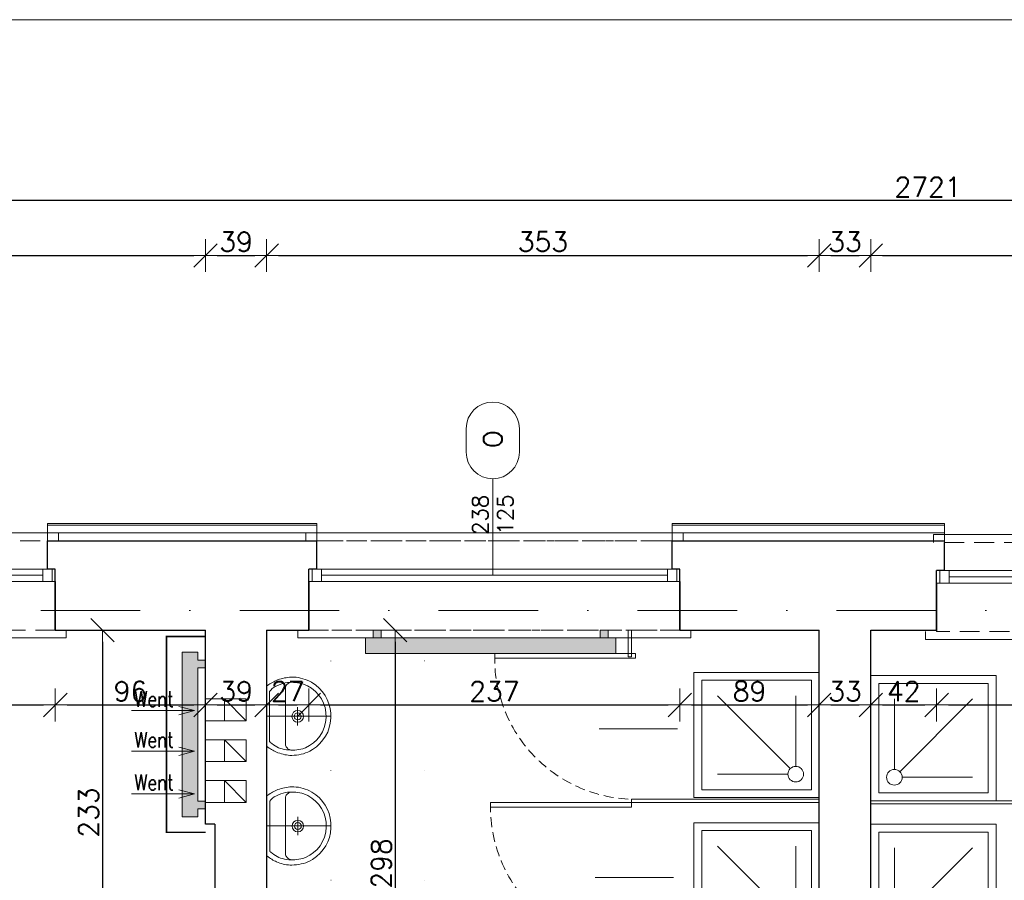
# Model space of a CAD drawing. Header units: millimetres. Extents: x 28291 to 177760, y -399809 to -170937.
# Tile 239 of 256: x 58829 to 59458, y -197673 to -197123. Entities that reach past the tile are written whole.
import ezdxf
from ezdxf.enums import TextEntityAlignment as Align

# ---------------------------------------------------------------- set-up
doc = ezdxf.new("R2010")
doc.units = ezdxf.units.MM
for name, pattern in [('2_3', [1, 0.5, -0.5]), ('CARKOVANA', [7.5, 5, -2.5]), ('DASHDOT', [25.4, 12.7, -6.35, 0, -6.35]), ('DOT', [6.35, 0, -6.35]), ('HIDDEN', [9.525, 6.35, -3.175])]:
    doc.linetypes.add(name, pattern=pattern)
doc.layers.get('0').update_dxf_attribs({"lineweight": 0})
for name, color, linetype, lineweight, true_color in [('!! 0_ Istn-okna - wymienione', 9, 'Continuous', 13, 0x808080), ('!! 0_Opis_okna - zrealizowane', 7, 'Continuous', 15, 0xb3b3b3), ('!! 1_drzwi-linia - zrealizowane', 7, 'Continuous', 5, 0x7a7a7a), ('!! 1_Wyburzenia', 252, 'CARKOVANA', 13, 0x696969), ('!! 2 ZABUDOWA GK-MDF', 7, 'Continuous', 13, 0x7a7a7a)]:
    doc.layers.add(name, color=color, linetype=linetype, lineweight=lineweight, true_color=true_color)
for name, color, linetype, lineweight in [('!! 0_ Istn-sciany', 3, 'Continuous', 30), ('!! 0_ Istn-widok', 1, 'Continuous', 15), ('!! 0_Istn-cienka', 4, 'Continuous', 9), ('!! 0_Istn-went', 5, 'Continuous', 13), ('!! 1_ tynk zewn  - nowy', 21, 'Continuous', 20), ('!! 2_ remont Ocieplenie', 4, 'ZIGZAG', 5), ('!! 2_LEGENDA', 250, 'Continuous', 13), ('!! wymiary osi', 250, 'Continuous', 9), ('0-osie-liniA', 14, 'DASHDOT', 5)]:
    doc.layers.add(name, color=color, linetype=linetype, lineweight=lineweight)
doc.layers.add('!! 0_Istn-grzejniki', color=7, linetype='Continuous', lineweight=0, plot=False)
doc.layers.add('!! 0_ramki', color=66, linetype='Continuous', lineweight=9, plot=False)
doc.styles.add('ARCHETYP', font='romans.shx', dxfattribs={"height": 15})
doc.styles.add('TXT', font='simplex.shx')
doc.linetypes.add('ZIGZAG', pattern='A,0.00254,-5.08,[131,ltypeshp.shx,S=5.08,R=0,X=-5.08,Y=0],-10.16,[131,ltypeshp.shx,S=5.08,R=180,X=5.08,Y=0],-5.08', length=20.32254)
doc.dimstyles.new('DIM50', dxfattribs={"dimscale": 5, "dimtxt": 2.5, "dimasz": 1.5, "dimexe": 0, "dimexo": 0, "dimgap": 0.5, "dimtad": 1, "dimdec": 4, "dimrnd": 0.5, "dimdsep": 46, "dimtxsty": 'TXT', "dimblk1": 'TICK1', "dimblk2": 'TICK1', "dimsah": 1, "dimcen": 0, "dimse1": 1, "dimse2": 1, "dimclrd": 1, "dimclre": 7, "dimclrt": 9, "dimadec": 0, "dimazin": 0, "dimtfac": 1, "dimtdec": 4, "dimtmove": 2, "dimatfit": 3, "dimldrblk": 'TICK1', "dimfxl": 1, "dimtolj": 1, "dimarcsym": 0})

# ---------------------------------------------------------------- blocks, each defined once
blk = doc.blocks.new('okno 2')
at = {"layer": '!! 0_ Istn-okna - wymienione'}
for points in [[(48598.98, -198670.56), (48361.98, -198670.56)], [(48590.98, -198674.56), (48369.98, -198674.56)], [(48598.98, -198678.56), (48361.98, -198678.56)]]:
    blk.add_lwpolyline(points, dxfattribs=at)
for points in [[(48369.98, -198670.56), (48363.98, -198670.56), (48363.98, -198678.56), (48369.98, -198678.56)], [(48596.98, -198670.56), (48590.98, -198670.56), (48590.98, -198678.56), (48596.98, -198678.56)]]:
    blk.add_lwpolyline(points, close=True, dxfattribs=at)
at = {"layer": '!! 0_ Istn-sciany'}
for points in [[(48366.98, -198670.56), (48366.98, -198652.56)], [(48593.98, -198670.56), (48593.98, -198652.56)], [(48366.98, -198670.56), (48361.98, -198670.56)], [(48361.98, -198678.56), (48361.98, -198670.56)], [(48598.98, -198670.56), (48593.98, -198670.56)], [(48598.98, -198678.56), (48598.98, -198670.56)], [(48361.98, -198678.56), (48361.98, -198709.56)], [(48598.98, -198678.56), (48598.98, -198709.56)]]:
    blk.add_lwpolyline(points, dxfattribs=at)
at = {"layer": '!! 0_ Istn-widok'}
for points in [[(48359.98, -198647.56), (48600.98, -198647.56)], [(48359.98, -198652.56), (48359.98, -198647.56)], [(48600.98, -198652.56), (48600.98, -198647.56)], [(48354.98, -198709.56), (48354.98, -198714.56)], [(48605.98, -198709.56), (48605.98, -198714.56)], [(48605.98, -198714.56), (48354.98, -198714.56)]]:
    blk.add_lwpolyline(points, dxfattribs=at)
at = {"layer": '!! 0_Istn-cienka', "linetype": 'HIDDEN', "ltscale": 2}
for points in [[(48366.98, -198652.56), (48593.98, -198652.56)], [(48598.98, -198709.56), (48361.98, -198709.56)]]:
    blk.add_lwpolyline(points, dxfattribs=at)
blk = doc.blocks.new('BLOK OSI')
at = {"layer": '0-osie-liniA', "ltscale": 5}
blk.add_lwpolyline([(48624.30568, -197562.0883), (53810.60983, -197562.0883)], dxfattribs=at)
blk = doc.blocks.new('drzwi giszet')
blk.add_lwpolyline([(68617.39, -194499.27), (68617.39, -194409.27), (68620.39, -194409.27), (68620.39, -194499.27)], close=True)
blk.add_lwpolyline([(68572.43, -194476.09), (68572.43, -194526.09)])
at = {"linetype": 'HIDDEN'}
blk.add_arc((68617.39, -194499.27), 90, 88.08979, 179.99999, dxfattribs=at)
blk = doc.blocks.new('prysznic')
for points in [[(39554.32, -197588.58), (39634.32, -197588.58), (39634.32, -197668.58), (39554.32, -197668.58)], [(39559.32, -197593.58), (39629.32, -197593.58), (39629.32, -197663.58), (39559.32, -197663.58)]]:
    blk.add_lwpolyline(points, close=True)
for points in [[(39569.32, -197603.58), (39614.32, -197603.58)], [(39615.78, -197607.12), (39569.32, -197653.58)], [(39619.32, -197608.58), (39619.32, -197653.58)]]:
    blk.add_lwpolyline(points)
blk.add_circle((39619.32, -197603.58), 5)
blk = doc.blocks.new('A$C527aaae0')
at = {"lineweight": 5}
for points in [[(0, 0), (0, -0.4111)], [(0.1863, -0.1214), (0.1863, -0.1211)], [(0.1863, -0.1211), (0.1863, -0.1214)], [(-0.0573, -0.1985), (0.0582, -0.1985)]]:
    blk.add_lwpolyline(points, dxfattribs=at)
for points in [[(0.1915, -0.001), (0.1975, -0.0093), (0.203, -0.0173), (0.2082, -0.025), (0.213, -0.0326), (0.2175, -0.0402), (0.2216, -0.0479), (0.2255, -0.0558), (0.2292, -0.0639), (0.2328, -0.0735), (0.2366, -0.0845), (0.2399, -0.0953), (0.2429, -0.1061), (0.2453, -0.1169), (0.2473, -0.1278), (0.2487, -0.1389), (0.2495, -0.1502), (0.2498, -0.1618), (0.2492, -0.1766), (0.2478, -0.1918), (0.2457, -0.2067), (0.2428, -0.2214), (0.239, -0.2358), (0.2344, -0.25), (0.2289, -0.2639), (0.2225, -0.2775), (0.2132, -0.2936), (0.1947, -0.319), (0.174, -0.3415), (0.1513, -0.361), (0.1268, -0.3776), (0.1005, -0.391), (0.0726, -0.4011), (0.0432, -0.4079), (0.0125, -0.4112), (-0.0191, -0.4105), (-0.0495, -0.4063), (-0.0786, -0.3988), (-0.1062, -0.3881), (-0.1321, -0.3743), (-0.1563, -0.3574), (-0.1786, -0.3374), (-0.1988, -0.3143), (-0.2168, -0.2883), (-0.2237, -0.2746), (-0.2299, -0.2608), (-0.2353, -0.2468), (-0.24, -0.2327), (-0.2438, -0.2183), (-0.2467, -0.2037), (-0.2487, -0.1888), (-0.2498, -0.1735), (-0.2497, -0.1595), (-0.249, -0.1479), (-0.2479, -0.1367), (-0.2463, -0.1256), (-0.2444, -0.1148), (-0.242, -0.104), (-0.2392, -0.0932), (-0.2359, -0.0823), (-0.2322, -0.0712), (-0.2282, -0.0623), (-0.2242, -0.0541), (-0.22, -0.0461), (-0.2157, -0.0381), (-0.2113, -0.0303), (-0.2067, -0.0225), (-0.2019, -0.0148), (-0.1969, -0.0071), (-0.1921, -0.001)], [(0.1608, -0.0198), (0.1622, -0.0209), (0.1634, -0.022), (0.1645, -0.023), (0.1654, -0.024), (0.1663, -0.025), (0.1672, -0.0261), (0.1682, -0.0273), (0.1692, -0.0287), (0.1739, -0.0344), (0.1821, -0.0451), (0.1893, -0.0557), (0.1954, -0.0665), (0.2007, -0.0776), (0.2051, -0.0891), (0.2087, -0.1012), (0.2116, -0.114), (0.2138, -0.1277), (0.2152, -0.1416), (0.216, -0.1551), (0.2162, -0.1682), (0.2158, -0.181), (0.2146, -0.1937), (0.2128, -0.2063), (0.2103, -0.2189), (0.2069, -0.2316), (0.2007, -0.2493), (0.1874, -0.2756), (0.1704, -0.3001), (0.1499, -0.3221), (0.1263, -0.3413), (0.1, -0.3573), (0.0711, -0.3696), (0.0402, -0.3777), (0.0074, -0.3812), (-0.0248, -0.3802), (-0.0555, -0.3745), (-0.0846, -0.3645), (-0.1119, -0.3506), (-0.1369, -0.3331), (-0.1592, -0.3122), (-0.1785, -0.2885), (-0.1945, -0.2622), (-0.2053, -0.2373), (-0.2088, -0.2247), (-0.2117, -0.2119), (-0.2139, -0.1991), (-0.2155, -0.1862), (-0.2165, -0.1732), (-0.2167, -0.1601), (-0.2161, -0.147), (-0.2148, -0.1337), (-0.2129, -0.12), (-0.2097, -0.1056), (-0.2052, -0.0909), (-0.1995, -0.0763), (-0.1928, -0.0622), (-0.1851, -0.049), (-0.1767, -0.0372), (-0.1676, -0.0271), (-0.159, -0.0198)]]:
    blk.add_lwpolyline(points, close=True)
blk.add_lwpolyline([(0.2151, -0.1518), (0.2126, -0.1464), (0.21, -0.1415), (0.2071, -0.1372), (0.2038, -0.1333), (0.2, -0.1297), (0.1955, -0.1264), (0.1903, -0.1232), (0.1842, -0.1211), (-0.1851, -0.1211), (-0.1909, -0.1228), (-0.1959, -0.1256), (-0.2003, -0.1289), (-0.2043, -0.1326), (-0.2078, -0.1367), (-0.2109, -0.1413), (-0.2137, -0.1463), (-0.2163, -0.1518), (-0.2163, -0.1521)])
at = {"linetype": 'DOT'}
blk.add_lwpolyline([(-0.3533, -0.4109), (0.3467, -0.4109), (0.3467, -1.0109), (-0.3533, -1.0109)], close=True, dxfattribs=at)
for radius in [0.0371, 0.0219]:
    blk.add_circle((0.0005, -0.1995), radius)
blk = doc.blocks.new('1_ok-opis')
blk.add_line((0, 111.61), (0, 50))
for points in [[(-17, 128.61), (-17, 143.61)], [(17, 128.61), (17, 143.61)]]:
    blk.add_lwpolyline(points)
for centre, start, end in [((0, 143.61), 0, 180), ((0, 128.61), 180, 0)]:
    blk.add_arc(centre, 17, start, end)
at = {"style": 'ARCHETYP'}
for tag, height, rotation, p in [('NR', 12, 90, (0, 136.9)), ('NR', 12, 270, (0, 136.9)), ('SZEROKOŚĆ', 10, 90, (-8, 78.29)), ('WYSOKOŚĆ', 10, 270, (-8, 78.29)), ('SZEROKOŚĆ', 10, 270, (8, 78.29)), ('WYSOKOŚĆ', 10, 90, (8, 78.29))]:
    blk.add_attdef(tag, text='', height=height, rotation=rotation, dxfattribs=at).set_placement(p, align=Align.MIDDLE)
blk = doc.blocks.new('TICK1')
at = {"color": 2}
blk.add_line((-1, -1), (1, 1), dxfattribs=at)
at = {"color": 0}
for p, q in [((0, -1.4), (0, 1.4)), ((0, 0), (-1, 0))]:
    blk.add_line(p, q, dxfattribs=at)
blk = doc.blocks.new('*D2847')
at = {"layer": '!! wymiary osi', "color": 1, "lineweight": -2, "transparency": 16777216}
blk.add_line((60762.07, -197238.92), (58056.07, -197238.92), dxfattribs=at)
at = {"layer": 'DEFPOINTS', "color": 0, "transparency": 16777216}
for p in [(58048.57, -197238.92), (58048.57, -197445.13), (60769.57, -197445.13)]:
    blk.add_point(p, dxfattribs=at)
at = {"layer": '!! wymiary osi', "color": 1, "lineweight": -2, "transparency": 16777216, "xscale": 7.5, "yscale": 7.5, "zscale": 7.5, "rotation": 180}
blk.add_blockref('TICK1', (58048.57, -197238.92), dxfattribs=at)
at = {"layer": '!! wymiary osi', "color": 1, "lineweight": -2, "transparency": 16777216, "xscale": 7.5, "yscale": 7.5, "zscale": 7.5}
blk.add_blockref('TICK1', (60769.57, -197238.92), dxfattribs=at)
at = {"layer": '!! wymiary osi', "color": 9, "transparency": 16777216, "insert": (59409.07, -197230.17), "char_height": 12.5, "attachment_point": 5, "style": 'TXT'}
blk.add_mtext('\\A1;2721', dxfattribs=at)
blk = doc.blocks.new('*D2850')
at = {"layer": '!! wymiary osi', "color": 1, "lineweight": -2, "transparency": 16777216}
blk.add_line((58590.07, -197273.91), (58940.07, -197273.91), dxfattribs=at)
at = {"layer": 'DEFPOINTS', "color": 0, "transparency": 16777216}
for p in [(58947.57, -197273.91), (58582.57, -197513.13), (58947.57, -197513.13)]:
    blk.add_point(p, dxfattribs=at)
at = {"layer": '!! wymiary osi', "color": 1, "lineweight": -2, "transparency": 16777216, "xscale": 7.5, "yscale": 7.5, "zscale": 7.5, "rotation": 180}
blk.add_blockref('TICK1', (58582.57, -197273.91), dxfattribs=at)
at = {"layer": '!! wymiary osi', "color": 1, "lineweight": -2, "transparency": 16777216, "xscale": 7.5, "yscale": 7.5, "zscale": 7.5}
blk.add_blockref('TICK1', (58947.57, -197273.91), dxfattribs=at)
at = {"layer": '!! wymiary osi', "color": 9, "transparency": 16777216, "insert": (58765.07, -197265.16), "char_height": 12.5, "attachment_point": 5, "style": 'TXT'}
blk.add_mtext('\\A1;365', dxfattribs=at)
blk = doc.blocks.new('*D2851')
at = {"layer": '!! wymiary osi', "color": 1, "lineweight": -2, "transparency": 16777216}
blk.add_line((58955.07, -197273.91), (58979.07, -197273.91), dxfattribs=at)
at = {"layer": 'DEFPOINTS', "color": 0, "transparency": 16777216}
for p in [(58986.57, -197273.91), (58947.57, -197513.13), (58986.57, -197513.13)]:
    blk.add_point(p, dxfattribs=at)
at = {"layer": '!! wymiary osi', "color": 1, "lineweight": -2, "transparency": 16777216, "xscale": 7.5, "yscale": 7.5, "zscale": 7.5, "rotation": 180}
blk.add_blockref('TICK1', (58947.57, -197273.91), dxfattribs=at)
at = {"layer": '!! wymiary osi', "color": 1, "lineweight": -2, "transparency": 16777216, "xscale": 7.5, "yscale": 7.5, "zscale": 7.5}
blk.add_blockref('TICK1', (58986.57, -197273.91), dxfattribs=at)
at = {"layer": '!! wymiary osi', "color": 9, "transparency": 16777216, "insert": (58967.07, -197265.16), "char_height": 12.5, "attachment_point": 5, "style": 'TXT'}
blk.add_mtext('\\A1;39', dxfattribs=at)
blk = doc.blocks.new('*D2852')
at = {"layer": '!! wymiary osi', "color": 1, "lineweight": -2, "transparency": 16777216}
blk.add_line((58994.07, -197273.91), (59332.07, -197273.91), dxfattribs=at)
at = {"layer": 'DEFPOINTS', "color": 0, "transparency": 16777216}
for p in [(59339.57, -197273.91), (58986.57, -197513.13), (59339.57, -197513.13)]:
    blk.add_point(p, dxfattribs=at)
at = {"layer": '!! wymiary osi', "color": 1, "lineweight": -2, "transparency": 16777216, "xscale": 7.5, "yscale": 7.5, "zscale": 7.5, "rotation": 180}
blk.add_blockref('TICK1', (58986.57, -197273.91), dxfattribs=at)
at = {"layer": '!! wymiary osi', "color": 1, "lineweight": -2, "transparency": 16777216, "xscale": 7.5, "yscale": 7.5, "zscale": 7.5}
blk.add_blockref('TICK1', (59339.57, -197273.91), dxfattribs=at)
at = {"layer": '!! wymiary osi', "color": 9, "transparency": 16777216, "insert": (59163.07, -197265.16), "char_height": 12.5, "attachment_point": 5, "style": 'TXT'}
blk.add_mtext('\\A1;353', dxfattribs=at)
blk = doc.blocks.new('*D2853')
at = {"layer": '!! wymiary osi', "color": 1, "lineweight": -2, "transparency": 16777216}
blk.add_line((59347.07, -197273.91), (59365.07, -197273.91), dxfattribs=at)
at = {"layer": 'DEFPOINTS', "color": 0, "transparency": 16777216}
for p in [(59372.57, -197273.91), (59339.57, -197513.13), (59372.57, -197513.13)]:
    blk.add_point(p, dxfattribs=at)
at = {"layer": '!! wymiary osi', "color": 1, "lineweight": -2, "transparency": 16777216, "xscale": 7.5, "yscale": 7.5, "zscale": 7.5, "rotation": 180}
blk.add_blockref('TICK1', (59339.57, -197273.91), dxfattribs=at)
at = {"layer": '!! wymiary osi', "color": 1, "lineweight": -2, "transparency": 16777216, "xscale": 7.5, "yscale": 7.5, "zscale": 7.5}
blk.add_blockref('TICK1', (59372.57, -197273.91), dxfattribs=at)
at = {"layer": '!! wymiary osi', "color": 9, "transparency": 16777216, "insert": (59356.07, -197265.16), "char_height": 12.5, "attachment_point": 5, "style": 'TXT'}
blk.add_mtext('\\A1;33', dxfattribs=at)
blk = doc.blocks.new('*D2854')
at = {"layer": '!! wymiary osi', "color": 1, "lineweight": -2, "transparency": 16777216}
blk.add_line((59380.07, -197273.91), (59707.07, -197273.91), dxfattribs=at)
at = {"layer": 'DEFPOINTS', "color": 0, "transparency": 16777216}
for p in [(59714.57, -197273.91), (59372.57, -197513.13), (59714.57, -197513.13)]:
    blk.add_point(p, dxfattribs=at)
at = {"layer": '!! wymiary osi', "color": 1, "lineweight": -2, "transparency": 16777216, "xscale": 7.5, "yscale": 7.5, "zscale": 7.5, "rotation": 180}
blk.add_blockref('TICK1', (59372.57, -197273.91), dxfattribs=at)
at = {"layer": '!! wymiary osi', "color": 1, "lineweight": -2, "transparency": 16777216, "xscale": 7.5, "yscale": 7.5, "zscale": 7.5}
blk.add_blockref('TICK1', (59714.57, -197273.91), dxfattribs=at)
at = {"layer": '!! wymiary osi', "color": 9, "transparency": 16777216, "insert": (59543.57, -197265.16), "char_height": 12.5, "attachment_point": 5, "style": 'TXT'}
blk.add_mtext('\\A1;342', dxfattribs=at)
blk = doc.blocks.new('*D2930')
at = {"layer": '!! wymiary osi', "color": 1, "lineweight": -2, "transparency": 16777216}
blk.add_line((58622.07, -197560.93), (58844.07, -197560.93), dxfattribs=at)
at = {"layer": 'DEFPOINTS', "color": 0, "transparency": 16777216}
for p in [(58614.57, -197524.3), (58851.57, -197524.3), (58851.57, -197560.93)]:
    blk.add_point(p, dxfattribs=at)
at = {"layer": '!! wymiary osi', "color": 1, "lineweight": -2, "transparency": 16777216, "xscale": 7.5, "yscale": 7.5, "zscale": 7.5, "rotation": 180}
blk.add_blockref('TICK1', (58614.57, -197560.93), dxfattribs=at)
at = {"layer": '!! wymiary osi', "color": 1, "lineweight": -2, "transparency": 16777216, "xscale": 7.5, "yscale": 7.5, "zscale": 7.5}
blk.add_blockref('TICK1', (58851.57, -197560.93), dxfattribs=at)
at = {"layer": '!! wymiary osi', "color": 9, "transparency": 16777216, "insert": (58733.07, -197552.18), "char_height": 12.5, "attachment_point": 5, "style": 'TXT'}
blk.add_mtext('\\A1;237', dxfattribs=at)
blk = doc.blocks.new('*D2931')
at = {"layer": '!! wymiary osi', "color": 1, "lineweight": -2, "transparency": 16777216}
blk.add_line((58859.07, -197560.93), (58940.07, -197560.93), dxfattribs=at)
at = {"layer": 'DEFPOINTS', "color": 0, "transparency": 16777216}
for p in [(58851.57, -197524.3), (58947.57, -197524.3), (58947.57, -197560.93)]:
    blk.add_point(p, dxfattribs=at)
at = {"layer": '!! wymiary osi', "color": 1, "lineweight": -2, "transparency": 16777216, "xscale": 7.5, "yscale": 7.5, "zscale": 7.5, "rotation": 180}
blk.add_blockref('TICK1', (58851.57, -197560.93), dxfattribs=at)
at = {"layer": '!! wymiary osi', "color": 1, "lineweight": -2, "transparency": 16777216, "xscale": 7.5, "yscale": 7.5, "zscale": 7.5}
blk.add_blockref('TICK1', (58947.57, -197560.93), dxfattribs=at)
at = {"layer": '!! wymiary osi', "color": 9, "transparency": 16777216, "insert": (58899.57, -197552.18), "char_height": 12.5, "attachment_point": 5, "style": 'TXT'}
blk.add_mtext('\\A1;96', dxfattribs=at)
blk = doc.blocks.new('*D2932')
at = {"layer": '!! wymiary osi', "color": 1, "lineweight": -2, "transparency": 16777216}
blk.add_line((58955.07, -197560.93), (58979.07, -197560.93), dxfattribs=at)
at = {"layer": 'DEFPOINTS', "color": 0, "transparency": 16777216}
for p in [(58947.57, -197524.3), (58986.57, -197524.3), (58986.57, -197560.93)]:
    blk.add_point(p, dxfattribs=at)
at = {"layer": '!! wymiary osi', "color": 1, "lineweight": -2, "transparency": 16777216, "xscale": 7.5, "yscale": 7.5, "zscale": 7.5, "rotation": 180}
blk.add_blockref('TICK1', (58947.57, -197560.93), dxfattribs=at)
at = {"layer": '!! wymiary osi', "color": 1, "lineweight": -2, "transparency": 16777216, "xscale": 7.5, "yscale": 7.5, "zscale": 7.5}
blk.add_blockref('TICK1', (58986.57, -197560.93), dxfattribs=at)
at = {"layer": '!! wymiary osi', "color": 9, "transparency": 16777216, "insert": (58967.07, -197552.18), "char_height": 12.5, "attachment_point": 5, "style": 'TXT'}
blk.add_mtext('\\A1;39', dxfattribs=at)
blk = doc.blocks.new('*D2933')
at = {"layer": '!! wymiary osi', "color": 1, "lineweight": -2, "transparency": 16777216}
blk.add_line((58994.07, -197560.93), (59006.07, -197560.93), dxfattribs=at)
at = {"layer": 'DEFPOINTS', "color": 0, "transparency": 16777216}
for p in [(58986.57, -197524.3), (59013.57, -197524.3), (59013.57, -197560.93)]:
    blk.add_point(p, dxfattribs=at)
at = {"layer": '!! wymiary osi', "color": 1, "lineweight": -2, "transparency": 16777216, "xscale": 7.5, "yscale": 7.5, "zscale": 7.5, "rotation": 180}
blk.add_blockref('TICK1', (58986.57, -197560.93), dxfattribs=at)
at = {"layer": '!! wymiary osi', "color": 1, "lineweight": -2, "transparency": 16777216, "xscale": 7.5, "yscale": 7.5, "zscale": 7.5}
blk.add_blockref('TICK1', (59013.57, -197560.93), dxfattribs=at)
at = {"layer": '!! wymiary osi', "color": 9, "transparency": 16777216, "insert": (59000.07, -197552.18), "char_height": 12.5, "attachment_point": 5, "style": 'TXT'}
blk.add_mtext('\\A1;27', dxfattribs=at)
blk = doc.blocks.new('*D2934')
at = {"layer": '!! wymiary osi', "color": 1, "lineweight": -2, "transparency": 16777216}
blk.add_line((59021.07, -197560.93), (59243.07, -197560.93), dxfattribs=at)
at = {"layer": 'DEFPOINTS', "color": 0, "transparency": 16777216}
for p in [(59013.57, -197524.3), (59250.57, -197524.3), (59250.57, -197560.93)]:
    blk.add_point(p, dxfattribs=at)
at = {"layer": '!! wymiary osi', "color": 1, "lineweight": -2, "transparency": 16777216, "xscale": 7.5, "yscale": 7.5, "zscale": 7.5, "rotation": 180}
blk.add_blockref('TICK1', (59013.57, -197560.93), dxfattribs=at)
at = {"layer": '!! wymiary osi', "color": 1, "lineweight": -2, "transparency": 16777216, "xscale": 7.5, "yscale": 7.5, "zscale": 7.5}
blk.add_blockref('TICK1', (59250.57, -197560.93), dxfattribs=at)
at = {"layer": '!! wymiary osi', "color": 9, "transparency": 16777216, "insert": (59132.07, -197552.18), "char_height": 12.5, "attachment_point": 5, "style": 'TXT'}
blk.add_mtext('\\A1;237', dxfattribs=at)
blk = doc.blocks.new('*D2935')
at = {"layer": '!! wymiary osi', "color": 1, "lineweight": -2, "transparency": 16777216}
blk.add_line((59258.07, -197560.93), (59332.07, -197560.93), dxfattribs=at)
at = {"layer": 'DEFPOINTS', "color": 0, "transparency": 16777216}
for p in [(59250.57, -197524.3), (59339.57, -197524.3), (59339.57, -197560.93)]:
    blk.add_point(p, dxfattribs=at)
at = {"layer": '!! wymiary osi', "color": 1, "lineweight": -2, "transparency": 16777216, "xscale": 7.5, "yscale": 7.5, "zscale": 7.5, "rotation": 180}
blk.add_blockref('TICK1', (59250.57, -197560.93), dxfattribs=at)
at = {"layer": '!! wymiary osi', "color": 1, "lineweight": -2, "transparency": 16777216, "xscale": 7.5, "yscale": 7.5, "zscale": 7.5}
blk.add_blockref('TICK1', (59339.57, -197560.93), dxfattribs=at)
at = {"layer": '!! wymiary osi', "color": 9, "transparency": 16777216, "insert": (59295.07, -197552.18), "char_height": 12.5, "attachment_point": 5, "style": 'TXT'}
blk.add_mtext('\\A1;89', dxfattribs=at)
blk = doc.blocks.new('*D2936')
at = {"layer": '!! wymiary osi', "color": 1, "lineweight": -2, "transparency": 16777216}
blk.add_line((59347.07, -197560.93), (59365.07, -197560.93), dxfattribs=at)
at = {"layer": 'DEFPOINTS', "color": 0, "transparency": 16777216}
for p in [(59339.57, -197524.3), (59372.57, -197524.3), (59372.57, -197560.93)]:
    blk.add_point(p, dxfattribs=at)
at = {"layer": '!! wymiary osi', "color": 1, "lineweight": -2, "transparency": 16777216, "xscale": 7.5, "yscale": 7.5, "zscale": 7.5, "rotation": 180}
blk.add_blockref('TICK1', (59339.57, -197560.93), dxfattribs=at)
at = {"layer": '!! wymiary osi', "color": 1, "lineweight": -2, "transparency": 16777216, "xscale": 7.5, "yscale": 7.5, "zscale": 7.5}
blk.add_blockref('TICK1', (59372.57, -197560.93), dxfattribs=at)
at = {"layer": '!! wymiary osi', "color": 9, "transparency": 16777216, "insert": (59356.07, -197552.18), "char_height": 12.5, "attachment_point": 5, "style": 'TXT'}
blk.add_mtext('\\A1;33', dxfattribs=at)
blk = doc.blocks.new('*D2937')
at = {"layer": '!! wymiary osi', "color": 1, "lineweight": -2, "transparency": 16777216}
blk.add_line((59380.07, -197560.93), (59407.07, -197560.93), dxfattribs=at)
at = {"layer": 'DEFPOINTS', "color": 0, "transparency": 16777216}
for p in [(59372.57, -197524.3), (59414.57, -197524.3), (59414.57, -197560.93)]:
    blk.add_point(p, dxfattribs=at)
at = {"layer": '!! wymiary osi', "color": 1, "lineweight": -2, "transparency": 16777216, "xscale": 7.5, "yscale": 7.5, "zscale": 7.5, "rotation": 180}
blk.add_blockref('TICK1', (59372.57, -197560.93), dxfattribs=at)
at = {"layer": '!! wymiary osi', "color": 1, "lineweight": -2, "transparency": 16777216, "xscale": 7.5, "yscale": 7.5, "zscale": 7.5}
blk.add_blockref('TICK1', (59414.57, -197560.93), dxfattribs=at)
at = {"layer": '!! wymiary osi', "color": 9, "transparency": 16777216, "insert": (59393.57, -197552.18), "char_height": 12.5, "attachment_point": 5, "style": 'TXT'}
blk.add_mtext('\\A1;42', dxfattribs=at)
blk = doc.blocks.new('*D2938')
at = {"layer": '!! wymiary osi', "color": 1, "lineweight": -2, "transparency": 16777216}
blk.add_line((59422.07, -197560.93), (59644.32, -197560.93), dxfattribs=at)
at = {"layer": 'DEFPOINTS', "color": 0, "transparency": 16777216}
for p in [(59414.57, -197524.3), (59651.82, -197524.3), (59651.82, -197560.93)]:
    blk.add_point(p, dxfattribs=at)
at = {"layer": '!! wymiary osi', "color": 1, "lineweight": -2, "transparency": 16777216, "xscale": 7.5, "yscale": 7.5, "zscale": 7.5, "rotation": 180}
blk.add_blockref('TICK1', (59414.57, -197560.93), dxfattribs=at)
at = {"layer": '!! wymiary osi', "color": 1, "lineweight": -2, "transparency": 16777216, "xscale": 7.5, "yscale": 7.5, "zscale": 7.5}
blk.add_blockref('TICK1', (59651.82, -197560.93), dxfattribs=at)
at = {"layer": '!! wymiary osi', "color": 9, "transparency": 16777216, "insert": (59533.19, -197552.18), "char_height": 12.5, "attachment_point": 5, "style": 'TXT'}
blk.add_mtext('\\A1;237', dxfattribs=at)
blk = doc.blocks.new('*D2978')
at = {"layer": '!! wymiary osi', "color": 1, "lineweight": -2, "transparency": 16777216}
blk.add_line((59068.66, -197520.63), (59068.66, -197803.63), dxfattribs=at)
at = {"layer": 'DEFPOINTS', "color": 0, "transparency": 16777216}
for p in [(59339.57, -197513.13), (59068.66, -197811.13), (59339.57, -197811.13)]:
    blk.add_point(p, dxfattribs=at)
at = {"layer": '!! wymiary osi', "color": 1, "lineweight": -2, "transparency": 16777216, "xscale": 7.5, "yscale": 7.5, "zscale": 7.5}
for p, rotation in [((59068.66, -197513.13), 90), ((59068.66, -197811.13), 270)]:
    blk.add_blockref('TICK1', p, dxfattribs=dict(at, rotation=rotation))
at = {"layer": '!! wymiary osi', "color": 9, "transparency": 16777216, "insert": (59059.91, -197662.13), "char_height": 12.5, "attachment_point": 5, "rotation": 90, "style": 'TXT'}
blk.add_mtext('\\A1;298', dxfattribs=at)
blk = doc.blocks.new('*D2980')
at = {"layer": '!! wymiary osi', "color": 1, "lineweight": -2, "transparency": 16777216}
blk.add_line((59605.67, -197520.63), (59605.67, -197769.63), dxfattribs=at)
at = {"layer": 'DEFPOINTS', "color": 0, "transparency": 16777216}
for p in [(59347.47, -197513.13), (59347.47, -197777.13), (59605.67, -197777.13)]:
    blk.add_point(p, dxfattribs=at)
at = {"layer": '!! wymiary osi', "color": 1, "lineweight": -2, "transparency": 16777216, "xscale": 7.5, "yscale": 7.5, "zscale": 7.5}
for p, rotation in [((59605.67, -197513.13), 90), ((59605.67, -197777.13), 270)]:
    blk.add_blockref('TICK1', p, dxfattribs=dict(at, rotation=rotation))
at = {"layer": '!! wymiary osi', "color": 9, "transparency": 16777216, "insert": (59596.92, -197645.13), "char_height": 12.5, "attachment_point": 5, "rotation": 90, "style": 'TXT'}
blk.add_mtext('\\A1;264', dxfattribs=at)
blk = doc.blocks.new('*D2986')
at = {"layer": '!! wymiary osi', "color": 1, "lineweight": -2, "transparency": 16777216}
blk.add_line((58881.69, -197520.63), (58881.69, -197738.63), dxfattribs=at)
at = {"layer": 'DEFPOINTS', "color": 0, "transparency": 16777216}
for p in [(58947.57, -197513.13), (58881.69, -197746.13), (58953.57, -197746.13)]:
    blk.add_point(p, dxfattribs=at)
at = {"layer": '!! wymiary osi', "color": 1, "lineweight": -2, "transparency": 16777216, "xscale": 7.5, "yscale": 7.5, "zscale": 7.5}
for p, rotation in [((58881.69, -197513.13), 90), ((58881.69, -197746.13), 270)]:
    blk.add_blockref('TICK1', p, dxfattribs=dict(at, rotation=rotation))
at = {"layer": '!! wymiary osi', "color": 9, "transparency": 16777216, "insert": (58872.94, -197629.63), "char_height": 12.5, "attachment_point": 5, "rotation": 90, "style": 'TXT'}
blk.add_mtext('\\A1;233', dxfattribs=at)

msp = doc.modelspace()

# ---------------------------------------------------------------- hatches: boundary and pattern name
at = {"layer": '!! 0_Istn-grzejniki'}
h = msp.add_hatch(color=0, dxfattribs=at)
h.dxf.hatch_style = 1
h.paths.add_polyline_path([(59204.66354, -197513.12813), (59204.66354, -197518.12813), (59209.66354, -197518.12813), (59209.66354, -197528.12813), (59049.66354, -197528.12813), (59049.66354, -197518.12813), (59054.66354, -197518.12813), (59054.66354, -197513.12813), (59059.66354, -197513.12813), (59059.66354, -197518.12813), (59199.66354, -197518.12813), (59199.66354, -197513.12813)])
h = msp.add_hatch(color=0, dxfattribs=at)
h.dxf.hatch_style = 1
h.paths.add_polyline_path([(58947.56735, -197532.28928), (58942.56735, -197532.28928), (58942.56735, -197527.28928), (58932.56735, -197527.28928), (58932.56735, -197632.28928), (58942.56735, -197632.28928), (58942.56735, -197627.28928), (58947.56735, -197627.28928), (58947.56735, -197622.28928), (58942.56735, -197622.28928), (58942.56735, -197537.28928), (58947.56735, -197537.28928)])

# ---------------------------------------------------------------- linework, layer by layer
at = {"layer": '!! 0_ Istn-sciany'}
for points in [[(58846.56735, -197456.12813), (59018.56735, -197456.12813)], [(58846.56735, -197456.12813), (59018.56735, -197456.12813)], [(58846.56735, -197456.12813), (59018.56735, -197456.12813)], [(59245.56735, -197456.12813), (59419.56735, -197456.12813)], [(59245.56735, -197456.12813), (59419.56735, -197456.12813)], [(58851.56735, -197513.12813), (58851.56735, -197475.12813)], [(58851.56735, -197513.12813), (58851.56735, -197475.12813)], [(59013.56735, -197513.12813), (59013.56735, -197475.12813)], [(59013.56735, -197513.12813), (59013.56735, -197475.12813)], [(59250.56735, -197513.12813), (59250.56735, -197475.12813)], [(59250.56735, -197513.12813), (59250.56735, -197475.12813)], [(59414.56735, -197513.12813), (59414.56735, -197475.12813)], [(59414.56735, -197513.12813), (59414.56735, -197475.12813)], [(58851.56735, -197513.12813), (58947.56735, -197513.12813)], [(58851.56735, -197513.12813), (58947.56735, -197513.12813)], [(58851.56735, -197513.12813), (58947.56735, -197513.12813)], [(58953.56735, -197637.12813), (58947.56735, -197637.12813), (58947.56735, -197513.12813)], [(58986.56735, -197513.12813), (58986.56735, -197746.12813)], [(58986.56735, -197513.12813), (59013.56735, -197513.12813)], [(58986.56735, -197513.12813), (59013.56735, -197513.12813)], [(58986.56735, -197513.12813), (59013.56735, -197513.12813)], [(59250.56735, -197513.12813), (59339.56735, -197513.12813)], [(59339.56735, -198056.12813), (59339.56735, -197513.12813)], [(59372.56735, -197513.12813), (59414.56735, -197513.12813)], [(59372.56735, -197777.12813), (59372.56735, -197513.12813)], [(58953.56735, -197637.12813), (58953.56735, -197746.12813)]]:
    msp.add_lwpolyline(points, dxfattribs=at)
at = {"layer": '!! 0_Istn-grzejniki', "linetype": '2_3', "ltscale": 10, "const_width": 1}
msp.add_lwpolyline([(58947.56735, -197517.28928), (58922.56735, -197517.28928), (58922.56735, -197642.28928), (58947.56735, -197642.28928)], dxfattribs=at)
at = {"layer": '!! 0_Istn-grzejniki'}
for points in [[(59204.66354, -197513.12813), (59204.66354, -197518.12813), (59209.66354, -197518.12813), (59209.66354, -197528.12813), (59049.66354, -197528.12813), (59049.66354, -197518.12813), (59054.66354, -197518.12813), (59054.66354, -197513.12813), (59059.66354, -197513.12813), (59059.66354, -197518.12813), (59199.66354, -197518.12813), (59199.66354, -197513.12813)], [(58947.56735, -197532.28928), (58942.56735, -197532.28928), (58942.56735, -197527.28928), (58932.56735, -197527.28928), (58932.56735, -197632.28928), (58942.56735, -197632.28928), (58942.56735, -197627.28928), (58947.56735, -197627.28928), (58947.56735, -197622.28928), (58942.56735, -197622.28928), (58942.56735, -197537.28928), (58947.56735, -197537.28928)]]:
    msp.add_lwpolyline(points, close=True, dxfattribs=at)
at = {"layer": '!! 0_Istn-went'}
for points in [[(58940.39078, -197564.53508), (58930.39078, -197561.85559)], [(58940.39078, -197564.53508), (58930.39078, -197561.85559)], [(58959.56735, -197557.12813), (58947.56735, -197557.12813)], [(58973.56735, -197557.12813), (58959.56735, -197557.12813)], [(58973.56735, -197557.12813), (58959.56735, -197557.12813)], [(58959.56735, -197571.12813), (58959.56735, -197557.12813)], [(58959.56735, -197557.12813), (58973.56735, -197571.12813)], [(58973.56735, -197571.12813), (58973.56735, -197557.12813)], [(58900.34425, -197564.53508), (58940.39078, -197564.53508)], [(58900.34425, -197564.53508), (58940.39078, -197564.53508)], [(58940.39078, -197564.53508), (58930.39078, -197567.21457)], [(58940.39078, -197564.53508), (58930.39078, -197567.21457)], [(58959.56735, -197571.12813), (58947.56735, -197571.12813)], [(58973.56735, -197571.12813), (58959.56735, -197571.12813)], [(58973.56735, -197571.12813), (58959.56735, -197571.12813)], [(58959.56735, -197583.12813), (58947.56735, -197583.12813)], [(58973.56735, -197583.12813), (58959.56735, -197583.12813)], [(58973.56735, -197583.12813), (58959.56735, -197583.12813)], [(58959.56735, -197597.12813), (58959.56735, -197583.12813)], [(58959.56735, -197583.12813), (58973.56735, -197597.12813)], [(58973.56735, -197597.12813), (58973.56735, -197583.12813)], [(58900.34425, -197590.53508), (58940.39078, -197590.53508)], [(58900.34425, -197590.53508), (58940.39078, -197590.53508)], [(58940.39078, -197590.53508), (58930.39078, -197587.85559)], [(58940.39078, -197590.53508), (58930.39078, -197587.85559)], [(58940.39078, -197590.53508), (58930.39078, -197593.21457)], [(58940.39078, -197590.53508), (58930.39078, -197593.21457)], [(58959.56735, -197597.12813), (58947.56735, -197597.12813)], [(58973.56735, -197597.12813), (58959.56735, -197597.12813)], [(58973.56735, -197597.12813), (58959.56735, -197597.12813)], [(58959.56735, -197609.12813), (58947.56735, -197609.12813)], [(58973.56735, -197609.12813), (58959.56735, -197609.12813)], [(58973.56735, -197609.12813), (58959.56735, -197609.12813)], [(58959.56735, -197623.12813), (58959.56735, -197609.12813)], [(58959.56735, -197609.12813), (58973.56735, -197623.12813)], [(58973.56735, -197623.12813), (58973.56735, -197609.12813)], [(58900.34425, -197617.77306), (58940.39078, -197617.77306)], [(58900.34425, -197617.77306), (58940.39078, -197617.77306)], [(58940.39078, -197617.77306), (58930.39078, -197615.09357)], [(58940.39078, -197617.77306), (58930.39078, -197615.09357)], [(58940.39078, -197617.77306), (58930.39078, -197620.45255)], [(58940.39078, -197617.77306), (58930.39078, -197620.45255)], [(58959.56735, -197623.12813), (58947.56735, -197623.12813)], [(58973.56735, -197623.12813), (58959.56735, -197623.12813)], [(58973.56735, -197623.12813), (58959.56735, -197623.12813)]]:
    msp.add_lwpolyline(points, dxfattribs=at)
at = {"layer": '!! 0_ramki'}
msp.add_lwpolyline([(57385.28509, -197123.38038), (61585.28509, -197123.38038), (61585.28509, -200093.38038), (57385.28509, -200093.38038)], close=True, dxfattribs=at)
at = {"layer": '!! 1_ tynk zewn  - nowy'}
for points in [[(58846.56735, -197445.12813), (59018.56735, -197445.12813)], [(58846.56735, -197446.12813), (59018.56735, -197446.12813)], [(59245.56735, -197445.12813), (59419.56735, -197445.12813)], [(59245.56735, -197446.12813), (59419.56735, -197446.12813)]]:
    msp.add_lwpolyline(points, dxfattribs=at)
at = {"layer": '!! 1_Wyburzenia'}
msp.add_lwpolyline([(59013.56735, -197513.12813), (59250.56735, -197513.12813), (59250.56735, -197474.12813), (59245.56735, -197474.12813), (59245.56735, -197456.12813), (59018.56735, -197456.12813), (59018.56735, -197474.12813), (59013.56735, -197474.12813)], close=True, dxfattribs=at)
at = {"layer": '!! 2 ZABUDOWA GK-MDF'}
for points in [[(59219.56735, -197513.12813), (59219.56735, -197530.12813), (59217.56735, -197530.12813), (59217.56735, -197513.12813)], [(59339.56735, -197623.12813), (59219.56735, -197623.12813), (59219.56735, -197621.12813), (59339.56735, -197621.12813)], [(59372.56735, -197624.12813), (59492.56735, -197624.12813), (59492.56735, -197622.12813), (59372.56735, -197622.12813)]]:
    msp.add_lwpolyline(points, dxfattribs=at)
at = {"layer": '!! 2_ remont Ocieplenie', "linetype": 'ZIGZAG', "ltscale": 0.75}
for points in [[(58846.56735, -197451.12813), (59018.56735, -197451.12813)], [(59245.56735, -197451.12813), (59419.56735, -197451.12813)]]:
    msp.add_lwpolyline(points, dxfattribs=at)
at = {"layer": '!! 2_LEGENDA'}
msp.add_line((59419.56735, -197457.12813), (59419.56735, -197445.12813), dxfattribs=at)
for points in [[(59018.56735, -197456.12813), (59018.56735, -197445.12813)], [(59245.56735, -197457.45756), (59245.56735, -197445.12813)]]:
    msp.add_lwpolyline(points, dxfattribs=at)
msp.add_lwpolyline([(58846.56735, -197456.12813), (58846.56735, -197445.12813)])

# ---------------------------------------------------------------- block references
at = {"layer": '!! 0_ Istn-okna - wymienione', "xscale": -100, "yscale": 100, "zscale": 100, "rotation": 90}
for p in [(58986.46448, -197568.15819), (58986.56708, -197638.20459)]:
    msp.add_blockref('A$C527aaae0', p, dxfattribs=at)
at = {"layer": '!! 0_ Istn-okna - wymienione', "xscale": -1, "rotation": 180}
for p in [(19705.25055, -395208.71028), (19705.25055, -395304.71028)]:
    msp.add_blockref('prysznic', p, dxfattribs=at)
at = {"layer": '!! 0_ Istn-okna - wymienione', "rotation": 180}
for p in [(99006.88415, -395210.71028), (99006.88415, -395305.71028)]:
    msp.add_blockref('prysznic', p, dxfattribs=at)
at = {"layer": '!! 0_Opis_okna - zrealizowane'}
ref = msp.add_blockref('1_ok-opis', (59131.03507, -197528.12813), dxfattribs=at)
ref.add_attrib('WYSOKOŚĆ', '125', dxfattribs={"layer": '0', "height": 10, "rotation": 90, "style": 'ARCHETYP'}).set_placement((59139.03507, -197439.40772), align=Align.MIDDLE)
ref.add_attrib('SZEROKOŚĆ', '238', dxfattribs={"layer": '0', "height": 10, "rotation": 90, "style": 'ARCHETYP'}).set_placement((59123.03507, -197439.51081), align=Align.MIDDLE)
ref.add_attrib('NR', 'O', dxfattribs={"layer": '0', "height": 12, "rotation": 90, "style": 'ARCHETYP'}).set_placement((59131.03507, -197391.22669), align=Align.MIDDLE)
at = {"layer": '!! 1_drzwi-linia - zrealizowane'}
msp.add_blockref('BLOK OSI', (8819.85593, 61.46017), dxfattribs=at)
at = {"layer": '!! 1_drzwi-linia - zrealizowane', "rotation": 89.99999999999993}
for p in [(-135277.01704, -266148.51777), (-135279.69813, -266243.51777)]:
    msp.add_blockref('drzwi giszet', p, dxfattribs=at)
at = {"layer": '!! 1_Wyburzenia'}
msp.add_blockref('okno 2', (10651.58563, 1196.43297), dxfattribs=at)
for p in [(10252.58563, 1196.43297), (10651.58563, 1196.43297), (11052.58563, 1195.43297)]:
    msp.add_blockref('okno 2', p)

# ---------------------------------------------------------------- texts
at = {"layer": '!! 0_Istn-went', "style": 'ARCHETYP', "width": 0.8}
for p in [(58902.20629, -197562.20485), (58902.20629, -197562.20485), (58902.20629, -197588.20485), (58902.20629, -197588.20485), (58902.20629, -197615.44283), (58902.20629, -197615.44283)]:
    msp.add_text('Went', height=10, rotation=0.00000004, dxfattribs=at).set_placement(p)

# ---------------------------------------------------------------- dimensions: what is measured, and where the dimension line sits
at = {"layer": '!! wymiary osi'}
for base, p1, p2, picture, middle in [((58048.56735, -197238.92363), (60769.56735, -197445.12813), (58048.56735, -197445.12813), '*D2847', (59409.06735, -197230.17363)), ((58947.56735, -197273.9116), (58582.56735, -197513.12813), (58947.56735, -197513.12813), '*D2850', (58765.06735, -197265.1616)), ((58986.56735, -197273.9116), (58947.56735, -197513.12813), (58986.56735, -197513.12813), '*D2851', (58967.06735, -197265.1616)), ((59339.56735, -197273.9116), (58986.56735, -197513.12813), (59339.56735, -197513.12813), '*D2852', (59163.06735, -197265.1616)), ((59372.56735, -197273.9116), (59339.56735, -197513.12813), (59372.56735, -197513.12813), '*D2853', (59356.06735, -197265.1616)), ((59714.56735, -197273.9116), (59372.56735, -197513.12813), (59714.56735, -197513.12813), '*D2854', (59543.56735, -197265.1616)), ((58851.56735, -197560.92759), (58614.56735, -197524.3041), (58851.56735, -197524.3041), '*D2930', (58733.06735, -197552.17759)), ((58947.56735, -197560.92759), (58851.56735, -197524.3041), (58947.56735, -197524.3041), '*D2931', (58899.56735, -197552.17759)), ((58986.56735, -197560.92759), (58947.56735, -197524.3041), (58986.56735, -197524.3041), '*D2932', (58967.06735, -197552.17759)), ((59013.56735, -197560.92759), (58986.56735, -197524.3041), (59013.56735, -197524.3041), '*D2933', (59000.06735, -197552.17759)), ((59250.56735, -197560.92759), (59013.56735, -197524.3041), (59250.56735, -197524.3041), '*D2934', (59132.06735, -197552.17759)), ((59339.56735, -197560.92759), (59250.56735, -197524.3041), (59339.56735, -197524.3041), '*D2935', (59295.06735, -197552.17759)), ((59372.56735, -197560.92759), (59339.56735, -197524.3041), (59372.56735, -197524.3041), '*D2936', (59356.06735, -197552.17759)), ((59414.56735, -197560.92759), (59372.56735, -197524.3041), (59414.56735, -197524.3041), '*D2937', (59393.56735, -197552.17759)), ((59651.81567, -197560.92759), (59414.56735, -197524.3041), (59651.81567, -197524.3041), '*D2938', (59533.19151, -197552.17759))]:
    dim = msp.add_linear_dim(base=base, p1=p1, p2=p2, dimstyle='DIM50', dxfattribs=at)
    dim.commit()
    dim.dimension.update_dxf_attribs({"geometry": picture, "text_midpoint": middle})
for base, p1, p2, picture, middle in [((58881.69196, -197746.12813), (58947.56735, -197513.12813), (58953.56735, -197746.12813), '*D2986', (58872.94196, -197629.62813)), ((59068.65939, -197811.12815), (59339.56735, -197513.12813), (59339.56735, -197811.12815), '*D2978', (59059.90939, -197662.12814)), ((59605.66731, -197777.12813), (59347.47439, -197513.12813), (59347.47439, -197777.12813), '*D2980', (59596.91731, -197645.12813))]:
    dim = msp.add_linear_dim(base=base, p1=p1, p2=p2, angle=90, dimstyle='DIM50', dxfattribs=at)
    dim.commit()
    dim.dimension.update_dxf_attribs({"geometry": picture, "text_midpoint": middle})

doc.saveas('drawing.dxf')
